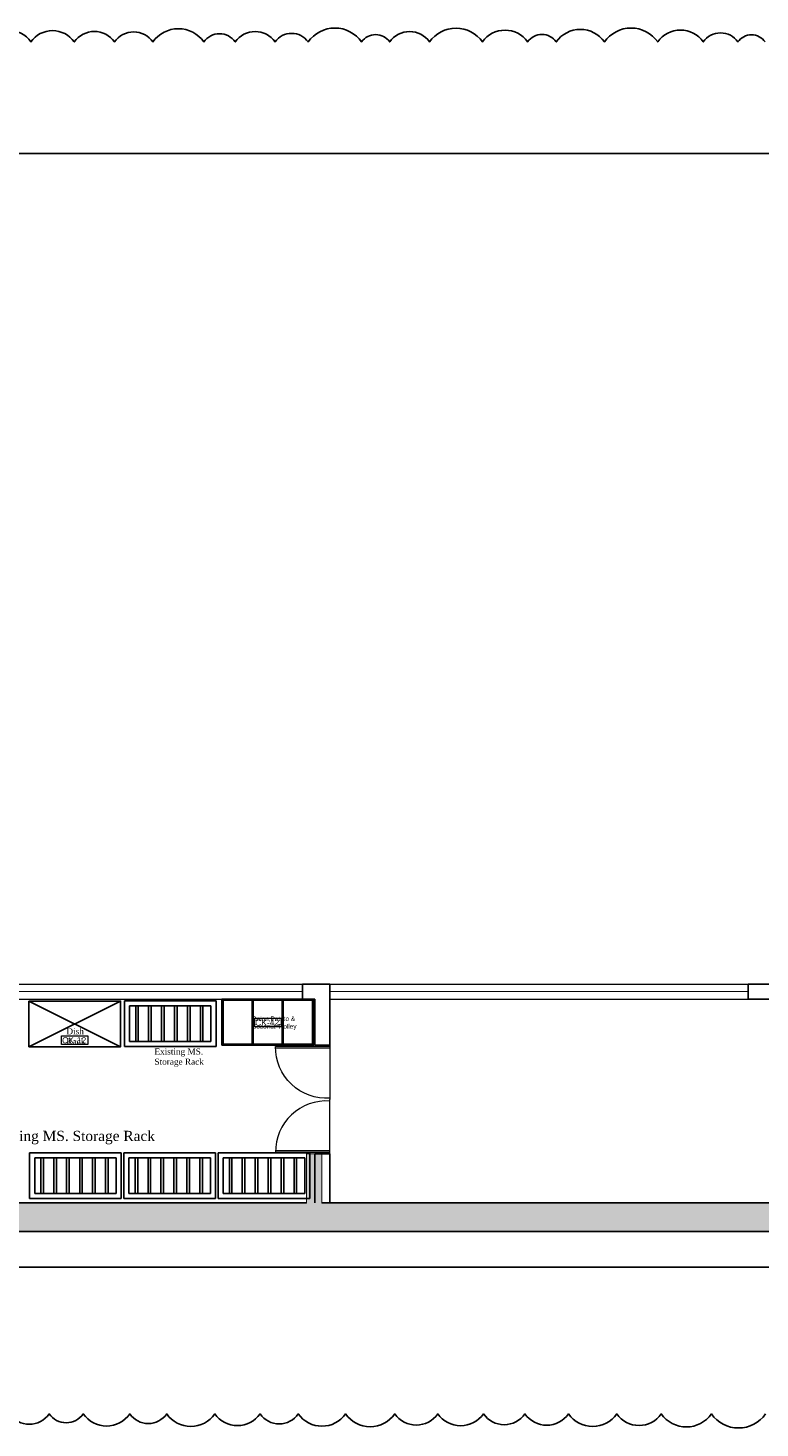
# Model space of a CAD drawing. Header units: millimetres. Extents: x 2985995 to 3127507, y -509231 to -458405.
# Tile 82 of 100: x 3058623 to 3065815, y -475370 to -461615. Entities that reach past the tile are written whole.
import ezdxf

# ---------------------------------------------------------------- set-up
doc = ezdxf.new("R2010")
doc.units = ezdxf.units.MM
doc.header["$LTSCALE"] = 1000
doc.header["$MEASUREMENT"] = 0
doc.layers.get('0').update_dxf_attribs({"linetype": 'CONTINUOUS'})
for name, color, linetype, lineweight in [('A-Door', 14, 'CONTINUOUS', 15), ('A-Glazing', 151, 'CONTINUOUS', 5), ('A-Wall Elevation', 7, 'CONTINUOUS', 15), ('A-Wall Hatch', 252, 'CONTINUOUS', 5), ('Equip No.', 1, 'CONTINUOUS', 15), ('WALL', 1, 'CONTINUOUS', 5)]:
    doc.layers.add(name, color=color, linetype=linetype, lineweight=lineweight)
for name, color, linetype in [('A-Wall Full', 201, 'CONTINUOUS'), ('Equipment', 5, 'CONTINUOUS'), ('Equipment Name', 7, 'CONTINUOUS')]:
    doc.layers.add(name, color=color, linetype=linetype)
doc.styles.add('Arial', font='arial.ttf')
doc.styles.get("Standard").update_dxf_attribs({"font": 'arial.ttf'})
doc.styles.add('style12', font='BOOKOSI.TTF')

# ---------------------------------------------------------------- blocks, each defined once
blk = doc.blocks.new('DOOR-900')
for p, q in [((25, 0), (25, 900)), ((51, 0), (51, 900)), ((25, 77), (0, 77)), ((0, 0), (900, 0)), ((25, 0), (25, 77))]:
    blk.add_line(p, q)
blk.add_arc((38, 61), 839, 355.8124, 90.9144)
blk = doc.blocks.new('A$C2929966e')
at = {"layer": 'Equipment', "color": 4}
for p, q in [((-900, -450), (-900, 0)), ((0, 0), (-900, 0)), ((0, -450), (0, 0)), ((-850, -50), (-50, -50)), ((-850, -400), (-850, -50)), ((-790, -400, 0), (-790, -50, 0)), ((-764, -400, 0), (-764, -50, 0)), ((-663, -400, 0), (-663, -50, 0)), ((-637, -400, 0), (-637, -50, 0)), ((-536, -400, 0), (-536, -50, 0)), ((-510, -400, 0), (-510, -50, 0)), ((-408, -400, 0), (-408, -50, 0)), ((-383, -400, 0), (-383, -50, 0)), ((-281, -400, 0), (-281, -50, 0)), ((-256, -400, 0), (-256, -50, 0)), ((-154, -400, 0), (-154, -50, 0)), ((-129, -400, 0), (-129, -50, 0)), ((-50, -50), (-50, -400)), ((-50, -400), (-850, -400)), ((0, -450), (-900, -450))]:
    blk.add_line(p, q, dxfattribs=at)
blk = doc.blocks.new('A$C715F2B5A')
at = {"layer": 'Equipment'}
for points in [[(891, 450), (-9, 450), (-9, 0), (891, 0)], [(881, 440), (1, 440), (1, 10), (881, 10)], [(1, 10), (289, 10), (289, 440), (1, 440)], [(299, 10), (585, 10), (585, 440), (299, 440)], [(595, 10), (881, 10), (881, 440), (595, 440)]]:
    blk.add_lwpolyline(points, close=True, dxfattribs=at)

msp = doc.modelspace()

# ---------------------------------------------------------------- hatches: boundary and pattern name
at = {"layer": 'A-Wall Hatch'}
h = msp.add_hatch(color=256, dxfattribs=at)
h.dxf.hatch_style = 1
h.paths.add_polyline_path([(3047261.25698, -473158.12209), (3047261.25698, -472908.12209), (3047111.25698, -472908.12209), (3047111.25698, -473158.12209), (3047769.74129, -473158.12209), (3046666.59744, -473158.12209), (3046666.59744, -473438.12209), (3074009.74129, -473438.12209), (3074009.74129, -472678.12209), (3073729.74129, -472678.12209), (3073729.74129, -473158.12209), (3069849.74129, -473158.12209), (3069849.74129, -472678.12209), (3069699.74129, -472678.12209), (3069699.74129, -473158.12209), (3061509.74129, -473158.12209), (3061509.74129, -472678.12209), (3061359.74129, -472678.12209), (3061359.74129, -473158.12209)])

# ---------------------------------------------------------------- linework, layer by layer
at = {"layer": 'A-Glazing', "const_width": 10, "elevation": 0}
for points in [[(3057139.74129, -471083.12209), (3061319.74129, -471083.12209)], [(3061589.74129, -471083.12209), (3065699.74129, -471083.12209)]]:
    msp.add_lwpolyline(points, dxfattribs=at)
at = {"layer": 'A-Wall Elevation', "elevation": 0}
for points in [[(3057139.74129, -471008.12209), (3061319.74129, -471008.12209)], [(3061509.74129, -471008.12209), (3065699.74129, -471008.12209)], [(3057139.74129, -471158.12209), (3061319.74129, -471158.12209)], [(3061589.74129, -471158.12209), (3065699.74129, -471158.12209)]]:
    msp.add_lwpolyline(points, dxfattribs=at)
at = {"layer": 'A-Wall Full'}
for p, q in [((3061319.74129, -471008.12209, 0), (3061589.74129, -471008.12209, 0)), ((3061319.74129, -471158.12209, 0), (3061319.74129, -471008.12209, 0)), ((3061589.74129, -471008.12209, 0), (3061589.74129, -471608.12209, 0)), ((3065699.74129, -471158.12209, 0), (3065699.74129, -471008.12209, 0)), ((3065929.74129, -471008.12209, 0), (3065699.74129, -471008.12209, 0)), ((3061319.74129, -471158.12209, 0), (3061439.74129, -471158.12209, 0)), ((3061439.74129, -471158.12209, 0), (3061439.74129, -471608.12209, 0)), ((3065699.74129, -471158.12209, 0), (3065929.74129, -471158.12209, 0)), ((3061589.74129, -471608.12209, 0), (3061439.74129, -471608.12209, 0)), ((3061439.74129, -472678.12209, 0), (3061439.74129, -473158.12209, 0)), ((3061589.74129, -472678.12209, 0), (3061439.74129, -472678.12209, 0)), ((3061589.74129, -472678.12209, 0), (3061589.74129, -473158.12209, 0)), ((3061359.74129, -473158.12209, 0), (3047261.25698, -473158.12209, 0)), ((3069699.74129, -473158.12209, 0), (3061509.74129, -473158.12209, 0)), ((3074009.74129, -473438.12209, 0), (3046666.59744, -473438.12209, 0))]:
    msp.add_line(p, q, dxfattribs=at)
at = {"layer": 'Equip No.', "elevation": 0}
msp.add_lwpolyline([(3060849.07489, -471345.03816), (3061108.84342, -471345.03816), (3061108.84342, -471428.46068), (3060849.07489, -471428.46068)], close=True, dxfattribs=at)
at = {"layer": 'Equip No.'}
msp.add_lwpolyline([(3058952.47693, -471518.51697), (3059212.24546, -471518.51697), (3059212.24546, -471601.93948), (3058952.47693, -471601.93948)], close=True, dxfattribs=at)
at = {"layer": 'Equipment'}
for p, q in [((3058632.36119, -471625.09592), (3059532.36119, -471175.09592)), ((3059532.36119, -471625.09592), (3058632.36119, -471175.09592))]:
    msp.add_line(p, q, dxfattribs=at)
for points in [[(3058203.03413, -461751.74954, -0.52056705), (3058651.17606, -461751.74954, -0.52056705), (3059077.63764, -461751.74954, -0.52056705), (3059472.57971, -461751.74954, -0.52056705), (3059850.52907, -461751.74954, -0.52056705), (3060350.95938, -461751.74954, -0.52056705), (3060658.91148, -461751.74954, -0.52056705), (3061051.07026, -461751.74954, -0.52056705), (3061375.32332, -461751.74954, -0.52056705), (3061900.56722, -461751.74954, -0.52056705), (3062176.75566, -461751.74954, -0.52056705), (3062567.98667, -461751.74954, -0.52056705), (3063088.40457, -461751.74954, -0.52056705), (3063531.00434, -461751.74954, -0.52056705), (3063813.15, -461751.74954, -0.52056705), (3064285.82881, -461751.74954, -0.52056705), (3064810.31584, -461751.74954, -0.52056705), (3065256.47204, -461751.74954, -0.52056705), (3065597.84802, -461751.74954, -0.52056705), (3065864.91346, -461751.74954, -0.52056705)], [(3065870.07716, -475231.82748, -0.52056705), (3065338.10292, -475231.82748, -0.52056705), (3064845.26561, -475231.82748, -0.52056705), (3064407.97199, -475231.82748, -0.52056705), (3063933.26675, -475231.82748, -0.52056705), (3063505.61698, -475231.82748, -0.52056705), (3063098.10129, -475231.82748, -0.52056705), (3062649.03974, -475231.82748, -0.52056705), (3062226.54149, -475231.82748, -0.52056705), (3061743.17713, -475231.82748, -0.52056705), (3061278.75866, -475231.82748, -0.52056705), (3060903.29147, -475231.82748, -0.52056705), (3060459.18612, -475231.82748, -0.52056705), (3059986.36896, -475231.82748, -0.52056705), (3059623.4754, -475231.82748, -0.52056705), (3059166.3244, -475231.82748, -0.52056705), (3058831.39393, -475231.82748, -0.52056705), (3058440.20361, -475231.82748, -0.52056705)]]:
    msp.add_lwpolyline(points, format="xyb", dxfattribs=at)
for points in [[(3020994.08628, -462848.64634), (3076273.67307, -462848.64634), (3076273.67307, -473790.449), (3020994.08628, -473790.449)], [(3058632.36119, -471175.09592), (3059532.36119, -471175.09592), (3059532.36119, -471625.09592), (3058632.36119, -471625.09592)]]:
    msp.add_lwpolyline(points, close=True, dxfattribs=at)
at = {"layer": 'WALL', "const_width": 10, "elevation": 0}
msp.add_lwpolyline([(3046666.59744, -473158.12209), (3046666.59744, -473438.12209), (3074009.74129, -473438.12209), (3074009.74129, -472678.12209), (3073742.24129, -472663.26098), (3073742.24129, -473158.12209), (3061509.74129, -473158.12209), (3061509.74129, -472678.12209), (3061359.74129, -472678.12209), (3061359.74129, -473158.12209), (3047261.25698, -473158.12209), (3047261.25698, -472908.12209), (3047111.25698, -472908.12209), (3047111.25698, -473158.12209), (3046666.59744, -473158.12209)], dxfattribs=at)

# ---------------------------------------------------------------- block references
at = {"layer": 'A-Door'}
for p, xscale, yscale, zscale, rotation in [((3061589.74129, -471608.12209, 0), -0.5944444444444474, 0.5944444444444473, 0.5944444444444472, 90.00000000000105), ((3061589.74129, -472678.12209, 0), 0.5944444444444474, 0.5944444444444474, 0.5944444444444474, 90.0000000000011)]:
    msp.add_blockref('DOOR-900', p, dxfattribs=dict(at, xscale=xscale, yscale=yscale, zscale=zscale, rotation=rotation))
at = {"layer": 'Equipment'}
msp.add_blockref('A$C2929966e', (3060471.01854, -471173.32909, 0), dxfattribs=at)
at = {"layer": 'Equipment', "rotation": 180}
msp.add_blockref('A$C715F2B5A', (3061420.01769, -471158.12209, 0), dxfattribs=at)
at = {"layer": 'Equipment', "xscale": -1, "rotation": 180}
for p in [(3059539.0139, -473115.93017), (3060465.16694, -473115.93017, 0), (3061391.31997, -473115.93017, 0)]:
    msp.add_blockref('A$C2929966e', p, dxfattribs=at)

# ---------------------------------------------------------------- texts
at = {"layer": 'Equip No.', "color": 7, "char_height": 60, "attachment_point": 1, "style": 'Arial'}
for s, insert in [('\\pxqc;CK-42', (3060603.3261, -471357.19944, 1117.38829)), ('\\pxqc;CK-12', (3058706.72813, -471530.67824, 1117.38829))]:
    msp.add_mtext_dynamic_manual_height_columns(s, width=739.3571968, gutter_width=15, heights=[46.53479], dxfattribs=dict(at, insert=insert))
at = {"layer": 'Equipment Name', "insert": (3060821.0819, -471327.17291, 1129.14494), "char_height": 45, "width": 533.8151619, "attachment_point": 1, "rotation": 0.074630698}
msp.add_mtext('\\A1;\\pxql;Onion,Potato & Coconut Trolley', dxfattribs=at)
at = {"layer": 'Equipment Name', "color": 0, "insert": (3059000.96069, -471442.40393, 0), "char_height": 60, "attachment_point": 1, "style": 'style12'}
msp.add_mtext_dynamic_manual_height_columns('\\pxql;Dish \\PRack', width=505.9382414, gutter_width=15, heights=[0], dxfattribs=at)
at = {"layer": 'Equipment Name', "color": 0, "attachment_point": 1, "style": 'style12'}
for insert, char_height, width in [((3059865.48751, -471641.5824), 60, 505.9382414), ((3058226.02998, -472450.51327), 100, 2663.7207842)]:
    msp.add_mtext('\\A1;Existing MS. Storage Rack', dxfattribs=dict(at, insert=insert, char_height=char_height, width=width))

doc.saveas('drawing.dxf')
